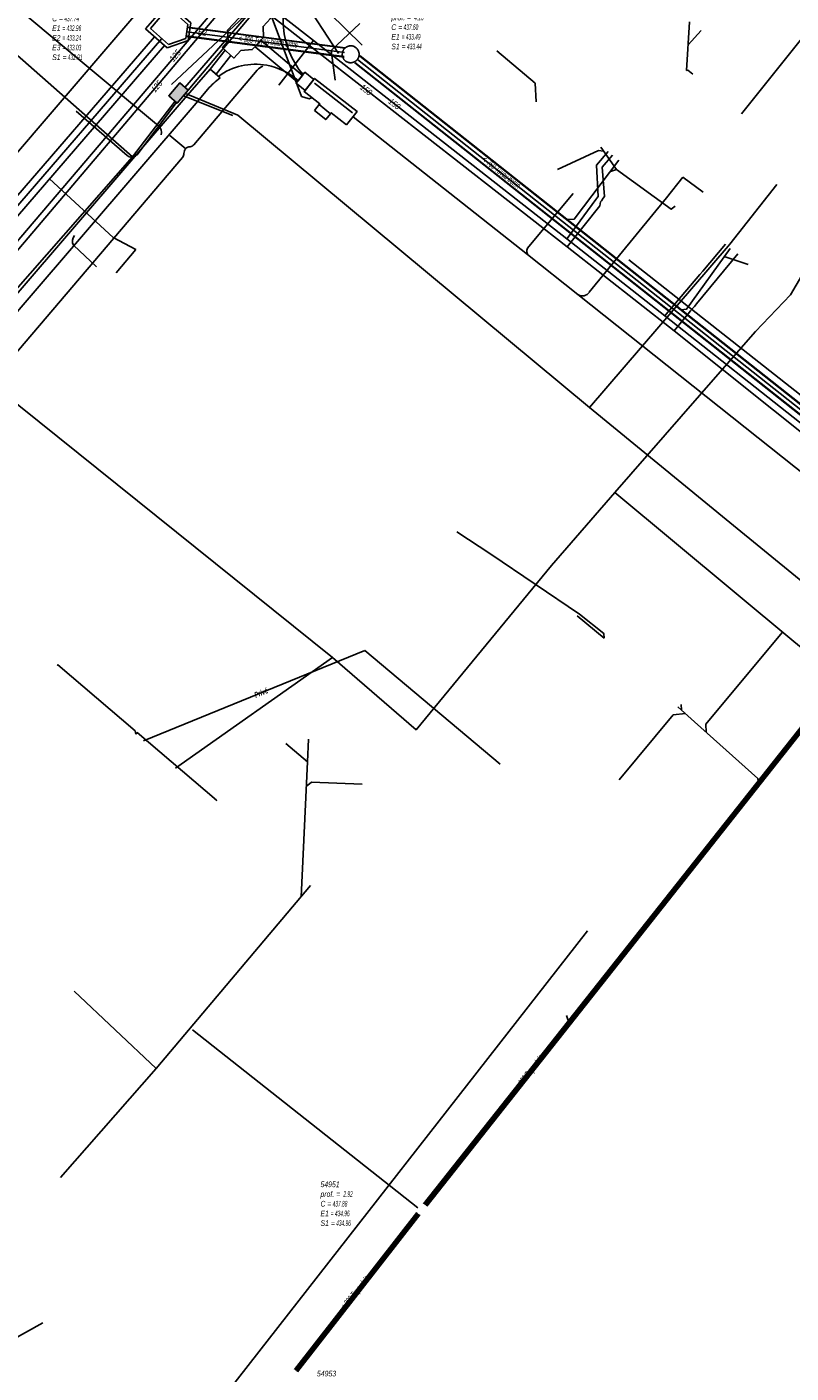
# Model space of a CAD drawing. Header units: metres. Extents: x 2695563 to 2696938, y 1260544 to 1262032.
# Tile 91 of 256: x 2696063 to 2696131, y 1260984 to 1261104. Entities that reach past the tile are written whole.
import ezdxf

# ---------------------------------------------------------------- set-up
doc = ezdxf.new("R2010")
doc.units = ezdxf.units.M
doc.header["$LTSCALE"] = 100
doc.linetypes.add('AUSGEZOGEN', pattern=[0])
doc.linetypes.add('STRICHLINIE2_S3', pattern=[0.25, 0.15, -0.1])
for name, color, linetype in [('Eau portable_Cadastre des conduites_Conduite', 171, 'AUSGEZOGEN'), ('Eau potable_Cadastre des conduites_Conduite_Texte', 171, 'AUSGEZOGEN'), ('EU_Cadastre des conduites', 24, 'AUSGEZOGEN'), ('EU_Cadastre des conduites – Texte', 7, 'AUSGEZOGEN'), ('EU_Cadastre des conduites_Axe de tracé', 24, 'AUSGEZOGEN'), ('EU_Cadastre des conduites_Regard normalisé – Texte', 24, 'AUSGEZOGEN'), ('EU_Cadastre des conduites_Regard – Polygone de détail', 24, 'AUSGEZOGEN'), ('EU_Cadastre des conduites_Texte entrée-sortie', 24, 'AUSGEZOGEN'), ('Gaz_Cadastre des conduites_Conduite', 32, 'AUSGEZOGEN'), ('Gaz_Cadastre des conduites_Conduite_Texte', 32, 'AUSGEZOGEN'), ('Réseau électrique_Cadastre des conduite_Bord du tracé', 1, 'AUSGEZOGEN'), ('Réseau électrique_Cadastre des conduite_Tronçon de tracé', 1, 'AUSGEZOGEN'), ('Réseau électrique_Cadastre des conduite_Tronçon de tracé_Texte', 1, 'AUSGEZOGEN'), ('Réseau électrique_Cadastre des conduites_Ouvrage_Surface-Ligne-Point', 1, 'AUSGEZOGEN'), ('TV_Cadastre des conduites_CONDUITE', 92, 'AUSGEZOGEN'), ('Télécommunications_SW_Cadastre des conduites_Bord du tracé', 94, 'AUSGEZOGEN'), ('Télécommunications_SW_Cadastre des conduites_Ouvrage', 94, 'AUSGEZOGEN')]:
    doc.layers.add(name, color=color, linetype=linetype)
doc.styles.add('ARIAL', font='arial.ttf')
doc.styles.add('ARIALNARROW', font='ARIALN.TTF')
pattern_1 = [(0, (2703955, 1269100), (4050, 4050), [4050, -4050]), (90, (2703955, 1269100), (-4050, 4050), [4050, -4050])]
pattern_2 = [(0, (2708005, 1273150), (6075, 6075), [6075, -6075]), (90, (2708005, 1273150), (-6075, 6075), [6075, -6075])]

# ---------------------------------------------------------------- blocks, each defined once
blk = doc.blocks.new('COMPLEXOBJECT_1522')
at = {"layer": 'EU_Cadastre des conduites_Regard – Polygone de détail', "color": 24, "linetype": 'STRICHLINIE2_S3', "transparency": 33554687}
for centre, radius, start, end in [((6091.24, 11101.34), 0.767, 135.484, 179.6584), ((6091.22, 11101.33), 0.748, 179.4683, 219.5234), ((6091.24, 11101.33), 0.773, 115.145, 135.1879), ((6091.22, 11101.35), 0.749, 50.4716, 114.6532), ((6091.22, 11101.35), 0.752, 347.3121, 50.3875), ((6091.21, 11101.33), 0.739, 219.7041, 270.7833), ((6091.23, 11101.33), 0.735, 269.1993, 310.7294), ((6091.23, 11101.33), 0.735, 310.5113, 348.5455)]:
    blk.add_arc(centre, radius, start, end, dxfattribs=at)
blk = doc.blocks.new('COMPLEXOBJECT_1615')
at = {"layer": 'Réseau électrique_Cadastre des conduite_Bord du tracé', "color": 1, "linetype": 'AUSGEZOGEN', "transparency": 33554687}
for points in [[(6079.6, 11099.25), (6078.7, 11100.02), (6076.48, 11097.47), (6046.34, 11062.38), (6043.66, 11059.08)], [(6044.51, 11058.48), (6047.14, 11061.71), (6077.27, 11096.79), (6078.51, 11098.23)], [(6042.27, 11056.01), (6041.96, 11054.87), (6041.64, 11054.27)], [(6041.64, 11054.27), (6042.46, 11053.58), (6042.93, 11054.49), (6043.27, 11055.73)]]:
    blk.add_lwpolyline(points, dxfattribs=at)
for centre, radius, start, end in [((6083.51, 11093.96), 6.58, 126.4818, 139.501), ((6048.18, 11055.19), 5.97, 139.2121, 172.077), ((6048.53, 11055.02), 5.3, 139.2324, 172.2166)]:
    blk.add_arc(centre, radius, start, end, dxfattribs=at)
blk = doc.blocks.new('COMPLEXOBJECT_1880')
at = {"layer": 'Réseau électrique_Cadastre des conduite_Tronçon de tracé', "color": 1, "linetype": 'AUSGEZOGEN', "transparency": 33554687}
blk.add_line((6068.58, 11082.42), (6066.53, 11084.36), dxfattribs=at)
blk.add_arc((6067.24, 11084.7), 0.794, 141.4333, 205.6312, dxfattribs=at)
blk = doc.blocks.new('COMPLEXOBJECT_1913')
at = {"layer": 'Réseau électrique_Cadastre des conduite_Tronçon de tracé', "color": 1, "linetype": 'AUSGEZOGEN', "transparency": 33554687}
blk.add_line((6107.08, 11084.23), (6111.05, 11088.96), dxfattribs=at)
blk.add_arc((6107.5, 11083.8), 0.599, 133.8665, 206.4918, dxfattribs=at)
blk = doc.blocks.new('COMPLEXOBJECT_1930')
at = {"layer": 'Réseau électrique_Cadastre des conduite_Tronçon de tracé', "color": 1, "linetype": 'AUSGEZOGEN', "transparency": 33554687}
blk.add_line((6076.53, 11092.93), (6075.11, 11094.12), dxfattribs=at)
blk.add_lwpolyline([(6046.51, 11057.29), (6047, 11057.85), (6076.25, 11092.16)], dxfattribs=at)
for centre, radius, start, end in [((6075.79, 11092.51), 0.573, 322.7392, 0.6824), ((6077.01, 11092.52), 0.639, 138.967, 180.2187)]:
    blk.add_arc(centre, radius, start, end, dxfattribs=at)
blk = doc.blocks.new('COMPLEXOBJECT_1931')
at = {"layer": 'Réseau électrique_Cadastre des conduite_Tronçon de tracé', "color": 1, "linetype": 'AUSGEZOGEN', "transparency": 33554687}
blk.add_lwpolyline([(6077.24, 11093.29), (6082.25, 11099.15), (6082.89, 11099.94)], dxfattribs=at)
for centre, radius, start, end in [((6083.76, 11099.15), 1.18, 107.2323, 137.6817), ((6076.94, 11092.52), 0.59, 91.5123, 135.1934), ((6076.82, 11093.64), 0.546, 281.1601, 319.7871)]:
    blk.add_arc(centre, radius, start, end, dxfattribs=at)
blk = doc.blocks.new('COMPLEXOBJECT_2193')
at = {"layer": 'Réseau électrique_Cadastre des conduite_Tronçon de tracé', "color": 1, "linetype": 'AUSGEZOGEN', "transparency": 33554687}
blk.add_line((6074.1, 11094.96), (6057.46, 11108.87), dxfattribs=at)
blk.add_arc((6073.73, 11094.42), 0.652, 337.8921, 55.7477, dxfattribs=at)
blk = doc.blocks.new('COMPLEXOBJECT_2279')
at = {"layer": 'Réseau électrique_Cadastre des conduite_Tronçon de tracé', "color": 1, "linetype": 'AUSGEZOGEN', "transparency": 33554687}
blk.add_line((6112.47, 11080.16), (6119.36, 11088.57), dxfattribs=at)
blk.add_arc((6111.86, 11080.57), 0.741, 236.5313, 326.4746, dxfattribs=at)
blk = doc.blocks.new('COMPLEXOBJECT_2803')
at = {"layer": 'Télécommunications_SW_Cadastre des conduites_Bord du tracé', "color": 94, "linetype": 'AUSGEZOGEN', "transparency": 33554687}
for p, q in [((6075.72, 11097.05), (6072.16, 11092.35)), ((6071.3, 11092.34), (6066.77, 11096.27))]:
    blk.add_line(p, q, dxfattribs=at)
for centre, radius, start, end in [((6071.73, 11092.82), 0.641, 228.0893, 270.246), ((6071.72, 11092.82), 0.639, 270.7324, 313.0549)]:
    blk.add_arc(centre, radius, start, end, dxfattribs=at)

msp = doc.modelspace()

# ---------------------------------------------------------------- hatches: boundary and pattern name
at = {"layer": 'Réseau électrique_Cadastre des conduite_Bord du tracé', "lineweight": 18, "transparency": 33554687}
h = msp.add_hatch(dxfattribs=at)
h.set_pattern_fill('MUSTER', color=1, scale=6075, style=0, pattern_type=2)
h.set_pattern_definition(pattern_2)
h.paths.add_polyline_path([(2696084.2, 1261102.4), (2696083.68, 1261101.83), (2696087.43, 1261098.71), (2696087.89, 1261099.26)], flags=0)
h = msp.add_hatch(dxfattribs=at)
h.set_pattern_fill('MUSTER', color=1, scale=6075, style=0, pattern_type=2)
h.set_pattern_definition(pattern_2)
h.paths.add_polyline_path([(2696080.2, 1261099.38), (2696081.52, 1261101.05), (2696081, 1261101.52), (2696079.67, 1261099.83)], flags=0)
h = msp.add_hatch(dxfattribs=at)
h.set_pattern_fill('MUSTER', color=1, scale=6075, style=0, pattern_type=2)
h.set_pattern_definition(pattern_2)
h.paths.add_polyline_path([(2696042.61, 1261054.08), (2696043.43, 1261053.39), (2696043.9, 1261054.3), (2696044.24, 1261055.54), (2696044.26, 1261055.64), (2696044.27, 1261055.74), (2696044.29, 1261055.84), (2696044.31, 1261055.93), (2696044.33, 1261056.03), (2696044.35, 1261056.12), (2696044.38, 1261056.22), (2696044.41, 1261056.31), (2696044.43, 1261056.41), (2696044.46, 1261056.5), (2696044.5, 1261056.6), (2696044.53, 1261056.69), (2696044.57, 1261056.78), (2696044.6, 1261056.87), (2696044.64, 1261056.96), (2696044.68, 1261057.05), (2696044.72, 1261057.14), (2696044.77, 1261057.23), (2696044.81, 1261057.32), (2696044.86, 1261057.4), (2696044.91, 1261057.49), (2696044.96, 1261057.57), (2696045.01, 1261057.66), (2696045.06, 1261057.74), (2696045.12, 1261057.82), (2696045.18, 1261057.9), (2696045.23, 1261057.98), (2696045.29, 1261058.06), (2696045.35, 1261058.14), (2696045.42, 1261058.21), (2696045.48, 1261058.29), (2696048.11, 1261061.52), (2696078.24, 1261096.6), (2696079.48, 1261098.04), (2696079.51, 1261098.08), (2696079.54, 1261098.12), (2696079.57, 1261098.15), (2696079.61, 1261098.19), (2696079.64, 1261098.22), (2696079.67, 1261098.26), (2696079.7, 1261098.29), (2696079.74, 1261098.33), (2696079.77, 1261098.36), (2696079.8, 1261098.4), (2696079.84, 1261098.43), (2696079.87, 1261098.47), (2696079.91, 1261098.5), (2696079.94, 1261098.53), (2696079.98, 1261098.57), (2696080.01, 1261098.6), (2696080.05, 1261098.63), (2696080.08, 1261098.66), (2696080.12, 1261098.7), (2696080.16, 1261098.73), (2696080.19, 1261098.76), (2696080.23, 1261098.79), (2696080.27, 1261098.82), (2696080.3, 1261098.85), (2696080.34, 1261098.88), (2696080.38, 1261098.91), (2696080.42, 1261098.94), (2696080.45, 1261098.97), (2696080.49, 1261099), (2696080.53, 1261099.03), (2696080.57, 1261099.06), (2696079.67, 1261099.83), (2696077.45, 1261097.28), (2696047.31, 1261062.19), (2696044.63, 1261058.89), (2696044.56, 1261058.81), (2696044.49, 1261058.72), (2696044.42, 1261058.64), (2696044.35, 1261058.55), (2696044.29, 1261058.46), (2696044.23, 1261058.37), (2696044.16, 1261058.28), (2696044.1, 1261058.18), (2696044.05, 1261058.09), (2696043.99, 1261058), (2696043.93, 1261057.9), (2696043.88, 1261057.8), (2696043.83, 1261057.7), (2696043.78, 1261057.61), (2696043.73, 1261057.51), (2696043.69, 1261057.41), (2696043.64, 1261057.3), (2696043.6, 1261057.2), (2696043.56, 1261057.1), (2696043.53, 1261057), (2696043.49, 1261056.89), (2696043.46, 1261056.79), (2696043.42, 1261056.68), (2696043.39, 1261056.57), (2696043.36, 1261056.47), (2696043.34, 1261056.36), (2696043.31, 1261056.25), (2696043.29, 1261056.14), (2696043.27, 1261056.04), (2696043.25, 1261055.93), (2696043.24, 1261055.82), (2696042.93, 1261054.68)], flags=0)
h = msp.add_hatch(dxfattribs=at)
h.set_pattern_fill('MUSTER', color=1, scale=6075, style=0, pattern_type=2)
h.set_pattern_definition(pattern_2)
h.paths.add_polyline_path([(2696088.91, 1261098.91), (2696088.12, 1261099.55), (2696087.33, 1261098.58), (2696088.13, 1261097.94)], flags=0)
at = {"layer": 'Réseau électrique_Cadastre des conduites_Ouvrage_Surface-Ligne-Point', "lineweight": 18, "transparency": 33554687}
h = msp.add_hatch(dxfattribs=at)
h.set_pattern_fill('MUSTER', color=1, scale=4050, style=0, pattern_type=2)
h.set_pattern_definition(pattern_1)
h.paths.add_polyline_path([(2696080.75, 1261101.76), (2696081.77, 1261100.81), (2696082.41, 1261101.5), (2696083.43, 1261101.57), (2696084.43, 1261102.64), (2696084.39, 1261103.63), (2696085.04, 1261104.33), (2696084.01, 1261105.28), (2696083.25, 1261104.47), (2696082.25, 1261104.41), (2696081.23, 1261103.31), (2696081.29, 1261102.35)], flags=0)
h = msp.add_hatch(dxfattribs=at)
h.set_pattern_fill('MUSTER', color=1, scale=4050, style=0, pattern_type=2)
h.set_pattern_definition(pattern_1)
h.paths.add_polyline_path([(2696091.83, 1261094.87), (2696092.76, 1261096.05), (2696088.98, 1261099.01), (2696088.06, 1261097.83), (2696089.45, 1261096.74), (2696089.39, 1261096.67), (2696090.38, 1261095.85), (2696090.46, 1261095.95)], flags=0)
h = msp.add_hatch(dxfattribs=at)
h.set_pattern_fill('MUSTER', color=1, scale=2025, style=0, pattern_type=2)
h.set_pattern_definition([(0, (2699905, 1265050), (2025, 2025), [2025, -2025]), (90, (2699905, 1265050), (-2025, 2025), [2025, -2025])])
h.paths.add_polyline_path([(2696088.97, 1261096.16), (2696089.97, 1261095.34), (2696090.38, 1261095.85), (2696089.39, 1261096.67)], flags=0)
at = {"layer": 'Télécommunications_SW_Cadastre des conduites_Ouvrage', "transparency": 33554687}
msp.add_hatch(color=7, dxfattribs=at).paths.add_polyline_path([(2696077.72, 1261097.95), (2696076.96, 1261098.6), (2696075.98, 1261097.47), (2696076.74, 1261096.81)])

# ---------------------------------------------------------------- linework, layer by layer
at = {"layer": 'Eau portable_Cadastre des conduites_Conduite', "color": 7, "linetype": 'AUSGEZOGEN', "transparency": 33554687}
for p, q in [((2696088.87, 1261102.38), (2696085.79, 1261098.41)), ((2696123.54, 1261081.85), (2696125.56, 1261084.26))]:
    msp.add_line(p, q, dxfattribs=at)
for points in [[(2696082.58, 1261107.34), (2696082.9, 1261107.07), (2696083.5, 1261106.6), (2696083.77, 1261106.39), (2696088.87, 1261102.38), (2696111.45, 1261084.71), (2696120.17, 1261077.86), (2696132.73, 1261067.96), (2696140.91, 1261061.43)], [(2696081.88, 1261106.52), (2696081.43, 1261106), (2696080.54, 1261104.94), (2696080.37, 1261104.74), (2696060.29, 1261081.11), (2696045.5, 1261063.74), (2696045.34, 1261063.55)], [(2696114.22, 1261088.48), (2696114.09, 1261091.28), (2696115.11, 1261092.49)], [(2696111.45, 1261084.71), (2696111.56, 1261084.86), (2696114.03, 1261088.21), (2696114.11, 1261088.33), (2696114.22, 1261088.48)], [(2696120.17, 1261077.86), (2696120.29, 1261078), (2696123.3, 1261081.56), (2696123.54, 1261081.85)]]:
    msp.add_lwpolyline(points, dxfattribs=at)
at = {"layer": 'EU_Cadastre des conduites', "linetype": 'AUSGEZOGEN', "transparency": 33554687}
for p, q in [((2696091.7, 1261101.7), (2696077.64, 1261103.54)), ((2696091.71, 1261101.74), (2696077.65, 1261103.58)), ((2696091.71, 1261101.72), (2696077.65, 1261103.56)), ((2696091.6, 1261100.93), (2696077.54, 1261102.77)), ((2696091.6, 1261100.9), (2696077.54, 1261102.74)), ((2696091.6, 1261100.95), (2696077.55, 1261102.79)), ((2696145.55, 1261058.5), (2696092.55, 1261100.39)), ((2696145.57, 1261058.51), (2696092.56, 1261100.41)), ((2696145.58, 1261058.53), (2696092.57, 1261100.43)), ((2696146.02, 1261059.08), (2696093.01, 1261100.98)), ((2696146.03, 1261059.1), (2696093.03, 1261101)), ((2696146.04, 1261059.12), (2696093.04, 1261101.01)), ((2696145.7, 1261058.24), (2696098.69, 1260998.8)), ((2696145.72, 1261058.23), (2696098.71, 1260998.79)), ((2696145.74, 1261058.22), (2696098.72, 1260998.78)), ((2696145.94, 1261058.06), (2696098.93, 1260998.62)), ((2696145.96, 1261058.05), (2696098.94, 1260998.6)), ((2696145.97, 1261058.03), (2696098.96, 1260998.59)), ((2696098.07, 1260998.02), (2696087.18, 1260984.05)), ((2696098.09, 1260998.01), (2696087.19, 1260984.04)), ((2696098.1, 1260997.99), (2696087.21, 1260984.03)), ((2696098.31, 1260997.83), (2696087.41, 1260983.86)), ((2696098.32, 1260997.82), (2696087.43, 1260983.85)), ((2696098.34, 1260997.81), (2696087.44, 1260983.84))]:
    msp.add_line(p, q, dxfattribs=at)
at = {"layer": 'EU_Cadastre des conduites', "color": 24, "linetype": 'AUSGEZOGEN', "transparency": 33554687}
for p, q in [((2696093.02, 1261103.89), (2696090.44, 1261101.48)), ((2696122.38, 1261104.04), (2696122.1, 1261099.71)), ((2696075.36, 1261102.55), (2696042.69, 1261064.69)), ((2696123.41, 1261103.28), (2696122.25, 1261102)), ((2696090.8, 1261098.85), (2696090.44, 1261101.48)), ((2696114.46, 1261092.87), (2696115.87, 1261090.89)), ((2696071.3, 1261081.7), (2696073.07, 1261083.76)), ((2696127.59, 1261082.44), (2696125.55, 1261083.13)), ((2696101.64, 1261058.63), (2696104.67, 1261056.65)), ((2696112.35, 1261051.14), (2696114.77, 1261049.15)), ((2696121.33, 1261043.06), (2696122.82, 1261041.72)), ((2696121.63, 1261043.25), (2696121.65, 1261042.77)), ((2696088.44, 1261040.17), (2696088.34, 1261038.16)), ((2696086.41, 1261039.79), (2696088.34, 1261038.16)), ((2696088.34, 1261038.16), (2696087.77, 1261026.14)), ((2696088.61, 1261027.14), (2696074.88, 1261010.83)), ((2696074.88, 1261010.83), (2696067.55, 1261017.72)), ((2696111.42, 1261015.57), (2696111.59, 1261015.03)), ((2696078.09, 1261014.29), (2696098.18, 1260998.44)), ((2696066.36, 1261001.14), (2696074.88, 1261010.83)), ((2696064.77, 1260988.18), (2696059.16, 1260985.06))]:
    msp.add_line(p, q, dxfattribs=at)
at = {"layer": 'EU_Cadastre des conduites', "color": 255, "transparency": 33554687}
for p, q in [((2696091.65, 1261101.32), (2696077.6, 1261103.16)), ((2696145.8, 1261058.81), (2696092.79, 1261100.7)), ((2696145.84, 1261058.14), (2696098.83, 1260998.7)), ((2696098.21, 1260997.91), (2696087.31, 1260983.95))]:
    msp.add_line(p, q, dxfattribs=at)
at = {"layer": 'EU_Cadastre des conduites', "color": 24, "linetype": 'AUSGEZOGEN', "transparency": 33554687}
for points in [[(2696108.71, 1261096.92), (2696108.62, 1261098.58), (2696105.22, 1261101.46)], [(2696122.67, 1261099.39), (2696122.23, 1261099.74), (2696122.1, 1261099.71)], [(2696110.6, 1261090.89), (2696114.25, 1261092.58), (2696114.7, 1261092.54)], [(2696116.06, 1261091.74), (2696112.1, 1261086.48), (2696111.42, 1261086.44)], [(2696121.09, 1261087.63), (2696120.73, 1261087.36), (2696115.87, 1261090.89), (2696115.33, 1261090.71)], [(2696073.07, 1261083.76), (2696071.04, 1261084.84), (2696065.36, 1261090.05)], [(2696126, 1261083.85), (2696122.1, 1261078.46), (2696121.63, 1261078.4)], [(2696104.67, 1261056.63), (2696112.58, 1261051.31), (2696114.73, 1261049.59), (2696114.77, 1261049.15)], [(2696130.61, 1261049.68), (2696123.82, 1261041.49), (2696123.86, 1261040.78)], [(2696066.04, 1261046.72), (2696066.1, 1261046.79), (2696073.01, 1261040.9), (2696073.05, 1261040.61)], [(2696116.1, 1261036.55), (2696120.92, 1261042.32), (2696122, 1261042.45)], [(2696122.82, 1261041.72), (2696128.44, 1261036.68), (2696128.48, 1261036.43)], [(2696080.21, 1261034.68), (2696080.25, 1261034.73), (2696073.18, 1261040.76), (2696073.05, 1261040.61)], [(2696093.22, 1261036.16), (2696088.71, 1261036.35), (2696088.24, 1261035.95)]]:
    msp.add_lwpolyline(points, dxfattribs=at)
at = {"layer": 'EU_Cadastre des conduites_Axe de tracé', "color": 24, "linetype": 'AUSGEZOGEN', "transparency": 33554687}
for p, q in [((2696074.71, 1261102.72), (2696042.42, 1261065.29)), ((2696075.62, 1261101.93), (2696043.35, 1261064.54))]:
    msp.add_line(p, q, dxfattribs=at)
at = {"layer": 'EU_Cadastre des conduites_Regard – Polygone de détail', "color": 24, "linetype": 'STRICHLINIE2_S3', "transparency": 33554687}
for points in [[(2696075.57, 1261105.33), (2696073.92, 1261103.41), (2696075.84, 1261101.73), (2696077.73, 1261102.38), (2696077.96, 1261103.96), (2696076.5, 1261105.24), (2696075.57, 1261105.33)], [(2696075.73, 1261105.06), (2696074.35, 1261103.44), (2696075.95, 1261102.03), (2696077.51, 1261102.57), (2696077.69, 1261103.81), (2696076.32, 1261105.01), (2696075.73, 1261105.06)]]:
    msp.add_lwpolyline(points, close=True, dxfattribs=at)
at = {"layer": 'Gaz_Cadastre des conduites_Conduite', "color": 32, "linetype": 'AUSGEZOGEN', "transparency": 33554687}
for points in [[(2696081.8, 1261107.19), (2696083.43, 1261105.92), (2696111.48, 1261084), (2696121, 1261076.52), (2696138.7, 1261062.39), (2696146.57, 1261056.13), (2696157.52, 1261047.59), (2696170.33, 1261037.39), (2696170.77, 1261037.07), (2696183.38, 1261027.18), (2696185.97, 1261025.18), (2696192.17, 1261020.27)], [(2696081.18, 1261106.46), (2696080.18, 1261105.28), (2696079.99, 1261105.06), (2696044.92, 1261063.88)], [(2696114.79, 1261088.48), (2696114.59, 1261091.1), (2696115.5, 1261092.18)], [(2696114.79, 1261088.48), (2696114.68, 1261088.33), (2696114.52, 1261088.11), (2696114.44, 1261088.01), (2696114.37, 1261087.67), (2696111.48, 1261084)], [(2696122.8, 1261078.7), (2696122.99, 1261078.94), (2696126.66, 1261083.4)], [(2696121, 1261076.52), (2696122.08, 1261077.83), (2696122.25, 1261078.04), (2696122.47, 1261078.31), (2696122.8, 1261078.7)]]:
    msp.add_lwpolyline(points, dxfattribs=at)
at = {"layer": 'Réseau électrique_Cadastre des conduite_Bord du tracé', "color": 1, "linetype": 'AUSGEZOGEN', "transparency": 33554687}
for points in [[(2696084.2, 1261102.4), (2696083.68, 1261101.83), (2696087.43, 1261098.71), (2696087.89, 1261099.26), (2696084.2, 1261102.4)], [(2696080.2, 1261099.38), (2696081.52, 1261101.05), (2696081, 1261101.52), (2696079.67, 1261099.83), (2696080.2, 1261099.38)], [(2696088.91, 1261098.91), (2696088.12, 1261099.55), (2696087.33, 1261098.58), (2696088.13, 1261097.94), (2696088.91, 1261098.91)]]:
    msp.add_lwpolyline(points, close=True, dxfattribs=at)
at = {"layer": 'Réseau électrique_Cadastre des conduite_Tronçon de tracé', "color": 1, "linetype": 'AUSGEZOGEN', "transparency": 33554687}
for p, q in [((2696087.82, 1261097.39), (2696083.94, 1261107.71)), ((2696087.66, 1261098.98), (2696087.52, 1261098.8)), ((2696087.66, 1261098.98), (2696087.73, 1261099.07)), ((2696087.73, 1261099.07), (2696087.95, 1261099.34)), ((2696088.39, 1261097.21), (2696087.82, 1261097.39)), ((2696107.93, 1261083.34), (2696092.41, 1261095.6)), ((2696120.33, 1261088.38), (2696121.78, 1261090.21)), ((2696123.57, 1261088.88), (2696121.78, 1261090.21)), ((2696112.42, 1261079.76), (2696107.93, 1261083.34)), ((2696135.72, 1261068.07), (2696116.96, 1261082.84)), ((2696134.23, 1261062.43), (2696112.42, 1261079.76)), ((2696093.46, 1261048.07), (2696073.73, 1261040.02)), ((2696105.49, 1261037.95), (2696093.46, 1261048.07)), ((2696078.83, 1260978.98), (2696113.28, 1261023.1))]:
    msp.add_line(p, q, dxfattribs=at)
msp.add_lwpolyline([(2696038.48, 1261064.31), (2696039.14, 1261065.12), (2696046.27, 1261073.51), (2696076.4, 1261108.68)], dxfattribs=at)
for centre, radius, start, end in [((2696093.71, 1261104.21), 7.54, 149.8426, 220.2117), ((2696083.72, 1261094.69), 5.58, 79.7035, 126.2897), ((2696083.53, 1261094.21), 6.09, 49.0042, 78.7195), ((2696088.47, 1261097.53), 0.329, 255.4722, 318.8796)]:
    msp.add_arc(centre, radius, start, end, dxfattribs=at)
at = {"layer": 'Réseau électrique_Cadastre des conduites_Ouvrage_Surface-Ligne-Point', "color": 1, "linetype": 'AUSGEZOGEN', "transparency": 33554687}
msp.add_line((2696092.34, 1261095.93), (2696088.96, 1261098.58), dxfattribs=at)
for points in [[(2696080.75, 1261101.76), (2696081.77, 1261100.81), (2696082.41, 1261101.5), (2696083.43, 1261101.57), (2696084.43, 1261102.64), (2696084.39, 1261103.63), (2696085.04, 1261104.33), (2696084.01, 1261105.28), (2696083.25, 1261104.47), (2696082.25, 1261104.41), (2696081.23, 1261103.31), (2696081.29, 1261102.35), (2696080.75, 1261101.76)], [(2696091.83, 1261094.87), (2696092.76, 1261096.05), (2696088.98, 1261099.01), (2696088.06, 1261097.83), (2696089.45, 1261096.74), (2696089.39, 1261096.67), (2696090.38, 1261095.85), (2696090.46, 1261095.95), (2696091.83, 1261094.87)], [(2696088.97, 1261096.16), (2696089.97, 1261095.34), (2696090.38, 1261095.85), (2696089.39, 1261096.67), (2696088.97, 1261096.16)]]:
    msp.add_lwpolyline(points, close=True, dxfattribs=at)
at = {"layer": 'TV_Cadastre des conduites_CONDUITE', "color": 92, "linetype": 'AUSGEZOGEN', "transparency": 33554687}
for p, q in [((2696086.59, 1261108.19), (2696076.24, 1261098.47)), ((2696086.59, 1261108.19), (2696091.1, 1261101.23)), ((2696135.91, 1261107.02), (2696127.01, 1261095.86)), ((2696090.56, 1261047.45), (2696076.58, 1261037.59))]:
    msp.add_line(p, q, dxfattribs=at)
for points in [[(2696090.56, 1261047.45), (2696052.17, 1261078.26), (2696051.85, 1261082.56), (2696033.65, 1261098.34), (2696031.81, 1261099.86)], [(2696133.37, 1261083.18), (2696131.37, 1261079.72), (2696128.25, 1261076.46), (2696124.69, 1261072.39), (2696115.73, 1261062.14)], [(2696115.73, 1261062.14), (2696110.07, 1261055.64), (2696098.02, 1261041), (2696090.56, 1261047.45)], [(2696115.73, 1261062.14), (2696131.65, 1261048.87), (2696140.17, 1261041.9), (2696145.07, 1261048.25), (2696150.05, 1261048.11)]]:
    msp.add_lwpolyline(points, dxfattribs=at)
at = {"layer": 'Télécommunications_SW_Cadastre des conduites_Bord du tracé', "color": 94, "linetype": 'AUSGEZOGEN', "transparency": 33554687}
for p, q in [((2696077.43, 1261098.2), (2696096.31, 1261120.14)), ((2696086.4, 1261108.66), (2696093.21, 1261101.97)), ((2696077.72, 1261097.95), (2696086.07, 1261107.88)), ((2696076.57, 1261096.97), (2696072.75, 1261092.02)), ((2696077.3, 1261097.46), (2696081.69, 1261095.7)), ((2696072.75, 1261092.02), (2696057.78, 1261074.96))]:
    msp.add_line(p, q, dxfattribs=at)
for points in [[(2696051.9, 1261110.28), (2696056.46, 1261106.38), (2696072.75, 1261092.02)], [(2696113.46, 1261069.69), (2696082.15, 1261095.74), (2696077.47, 1261097.66)], [(2696113.46, 1261069.69), (2696125.81, 1261084.06), (2696125.97, 1261084.26), (2696130.14, 1261089.56)], [(2696135.23, 1261051.88), (2696125.97, 1261059.46), (2696113.46, 1261069.69)]]:
    msp.add_lwpolyline(points, dxfattribs=at)
at = {"layer": 'Télécommunications_SW_Cadastre des conduites_Ouvrage', "color": 94, "transparency": 33554687}
msp.add_lwpolyline([(2696077.72, 1261097.95), (2696076.96, 1261098.6), (2696075.98, 1261097.47), (2696076.74, 1261096.81), (2696077.72, 1261097.95)], close=True, dxfattribs=at)

# ---------------------------------------------------------------- block references
at = {"layer": 'EU_Cadastre des conduites_Regard – Polygone de détail', "color": 24, "linetype": 'STRICHLINIE2_S3', "lineweight": -3, "transparency": 33554687}
msp.add_blockref('COMPLEXOBJECT_1522', (2690000.97, 1249999.81), dxfattribs=at)
at = {"layer": 'Réseau électrique_Cadastre des conduite_Bord du tracé', "color": 1, "linetype": 'AUSGEZOGEN', "lineweight": -3, "transparency": 33554687}
msp.add_blockref('COMPLEXOBJECT_1615', (2690000.97, 1249999.81), dxfattribs=at)
at = {"layer": 'Réseau électrique_Cadastre des conduite_Tronçon de tracé', "color": 1, "linetype": 'AUSGEZOGEN', "lineweight": -3, "transparency": 33554687}
for name in ['COMPLEXOBJECT_2193', 'COMPLEXOBJECT_1931', 'COMPLEXOBJECT_1930', 'COMPLEXOBJECT_1913', 'COMPLEXOBJECT_2279', 'COMPLEXOBJECT_1880']:
    msp.add_blockref(name, (2690000.97, 1249999.81), dxfattribs=at)
at = {"layer": 'Télécommunications_SW_Cadastre des conduites_Bord du tracé', "color": 94, "linetype": 'AUSGEZOGEN', "lineweight": -3, "transparency": 33554687}
msp.add_blockref('COMPLEXOBJECT_2803', (2690000.97, 1249999.81), dxfattribs=at)

# ---------------------------------------------------------------- texts
at = {"layer": 'Eau potable_Cadastre des conduites_Conduite_Texte', "color": 7, "transparency": 33554687, "char_height": 0.5543, "width": 1.1001, "attachment_point": 5, "style": 'ARIAL'}
for s, insert, rotation in [('\\A1;{\\fArial|i1|b0;\\H0.554263;\\W0.700000;\\C7;125}\\P', (2696074.91, 1261098.3), 49.6476), ('\\A1;{\\fArial|i1|b0;\\H0.554263;\\W0.700000;\\C7;150}\\P', (2696096.09, 1261096.73), 321.9561)]:
    msp.add_mtext(s, dxfattribs=dict(at, insert=insert, rotation=rotation))
at = {"layer": 'EU_Cadastre des conduites – Texte', "color": 24, "transparency": 33554687, "char_height": 0.5571, "width": 6, "attachment_point": 5, "style": 'ARIAL'}
for s, insert, rotation in [('\\A1;{\\fArial|b0|i1|c0|p34;\\W0.7;< \\W0.49;800 Tuyau béton armé}', (2696084.8, 1261102.21), 353.8674), ('\\A1;{\\fArial|b0|i1|c0|p34;\\W0.7;< \\W0.49;750 Tuyau béton}', (2696105.55, 1261090.59), 321.7644), ('\\A1;{\\fArial|b0|i1|c0|p34;\\W0.7;< \\W0.49;300 Tuyau béton}', (2696108.28, 1261010.62), 51.7023), ('\\A1;{\\fArial|b0|i1|c0|p34;\\W0.7;< \\W0.49;300 Tuyau béton}', (2696092.77, 1260990.98), 51.309)]:
    msp.add_mtext(s, dxfattribs=dict(at, insert=insert, rotation=rotation))
at = {"layer": 'EU_Cadastre des conduites_Regard normalisé – Texte', "color": 24, "transparency": 33554687, "char_height": 0.5064, "attachment_point": 1, "line_spacing_factor": 1.024096, "style": 'ARIAL'}
for s, insert, width in [('\\A1;{\\fArial|b0|i1|c0|p34;\\W0.69382;57210}\\P{\\fArial|b0|i1|c0|p34;\\H0.99721x;\\W0.69382;prof. = \\W0.48567; 4.83}\\P{\\fArial|b0|i1|c0|p34;\\H0.99721x;\\W0.69382;C =\\W0.48567; 437.74}\\P{\\fArial|b0|i1|c0|p34;\\H0.99721x;\\W0.69382;E1 \\W0.48567;= 432.96}\\P{\\fArial|b0|i1|c0|p34;\\H0.99721x;\\W0.69382;E2 \\W0.48567;= 433.24}\\P{\\fArial|b0|i1|c0|p34;\\H0.99721x;\\W0.69382;E3 \\W0.48567;= 433.03}\\P{\\fArial|b0|i1|c0|p34;\\H0.99721x;\\W0.69382;S1 =\\W0.48567; 432.91}', (2696065.6, 1261106.32), 2.8318), ('\\A1;{\\fArial|b0|i1|c0|p34;\\W0.69518;54787}\\P{\\fArial|b0|i1|c0|p34;\\H0.99721x;\\W0.69518;prof. = \\W0.48663; 4.16}\\P{\\fArial|b0|i1|c0|p34;\\H0.99721x;\\W0.69518;C =\\W0.48663; 437.60}\\P{\\fArial|b0|i1|c0|p34;\\H0.99721x;\\W0.69518;E1 \\W0.48663;= 433.49}\\P{\\fArial|b0|i1|c0|p34;\\H0.99721x;\\W0.69518;S1 =\\W0.48663; 433.44}', (2696095.81, 1261105.55), 2.8408), ('\\A1;{\\fArial|b0|i1|c0|p34;\\W0.69514;54951}\\P{\\fArial|b0|i1|c0|p34;\\H0.99721x;\\W0.69514;prof. = \\W0.4866; 2.92}\\P{\\fArial|b0|i1|c0|p34;\\H0.99721x;\\W0.69514;C =\\W0.4866; 437.88}\\P{\\fArial|b0|i1|c0|p34;\\H0.99721x;\\W0.69514;E1 \\W0.4866;= 434.96}\\P{\\fArial|b0|i1|c0|p34;\\H0.99721x;\\W0.69514;S1 =\\W0.4866; 434.96}', (2696089.5, 1261000.78), 2.8372)]:
    msp.add_mtext(s, dxfattribs=dict(at, insert=insert, width=width))
at = {"layer": 'EU_Cadastre des conduites_Regard normalisé – Texte', "color": 24, "transparency": 33554687, "insert": (2696089.18, 1260983.93), "char_height": 0.5064, "width": 1.5666, "attachment_point": 1, "style": 'ARIAL'}
msp.add_mtext('\\A1;{\\fArial|i1|b0;\\H0.506413;\\W0.700000;\\C24;54953}\\P', dxfattribs=at)
at = {"layer": 'EU_Cadastre des conduites_Texte entrée-sortie', "color": 24, "transparency": 33554687, "insert": (2696078.56, 1261102.9), "char_height": 0.5571, "width": 0.8638, "attachment_point": 7, "rotation": 352.5426, "style": 'ARIAL'}
msp.add_mtext('\\A1;{\\fArial|i1|b0;\\H0.557054;\\W0.700000;\\C24;E2}\\P', dxfattribs=at)
at = {"layer": 'Gaz_Cadastre des conduites_Conduite_Texte', "color": 32, "transparency": 33554687, "char_height": 0.5583, "width": 1.1081, "attachment_point": 5, "style": 'ARIAL'}
for s, insert, rotation in [('\\A1;{\\fArial|i1|b0;\\H0.558250;\\W0.700000;\\C32;125}\\P', (2696076.56, 1261101.03), 49.7286), ('\\A1;{\\fArial|i1|b0;\\H0.558250;\\W0.700000;\\C32;150}\\P', (2696093.57, 1261097.99), 321.9984)]:
    msp.add_mtext(s, dxfattribs=dict(at, insert=insert, rotation=rotation))
at = {"layer": 'Réseau électrique_Cadastre des conduite_Tronçon de tracé_Texte', "color": 1, "transparency": 33554687, "insert": (2696084.22, 1261044.3), "char_height": 0.5075, "width": 1.3231, "attachment_point": 5, "rotation": 22.1931, "style": 'ARIALNARROW'}
msp.add_mtext('\\A1;{\\fArial Narrow|b1|i1|c0|p34;\\W0.7;Privé}', dxfattribs=at)

doc.saveas('drawing.dxf')
